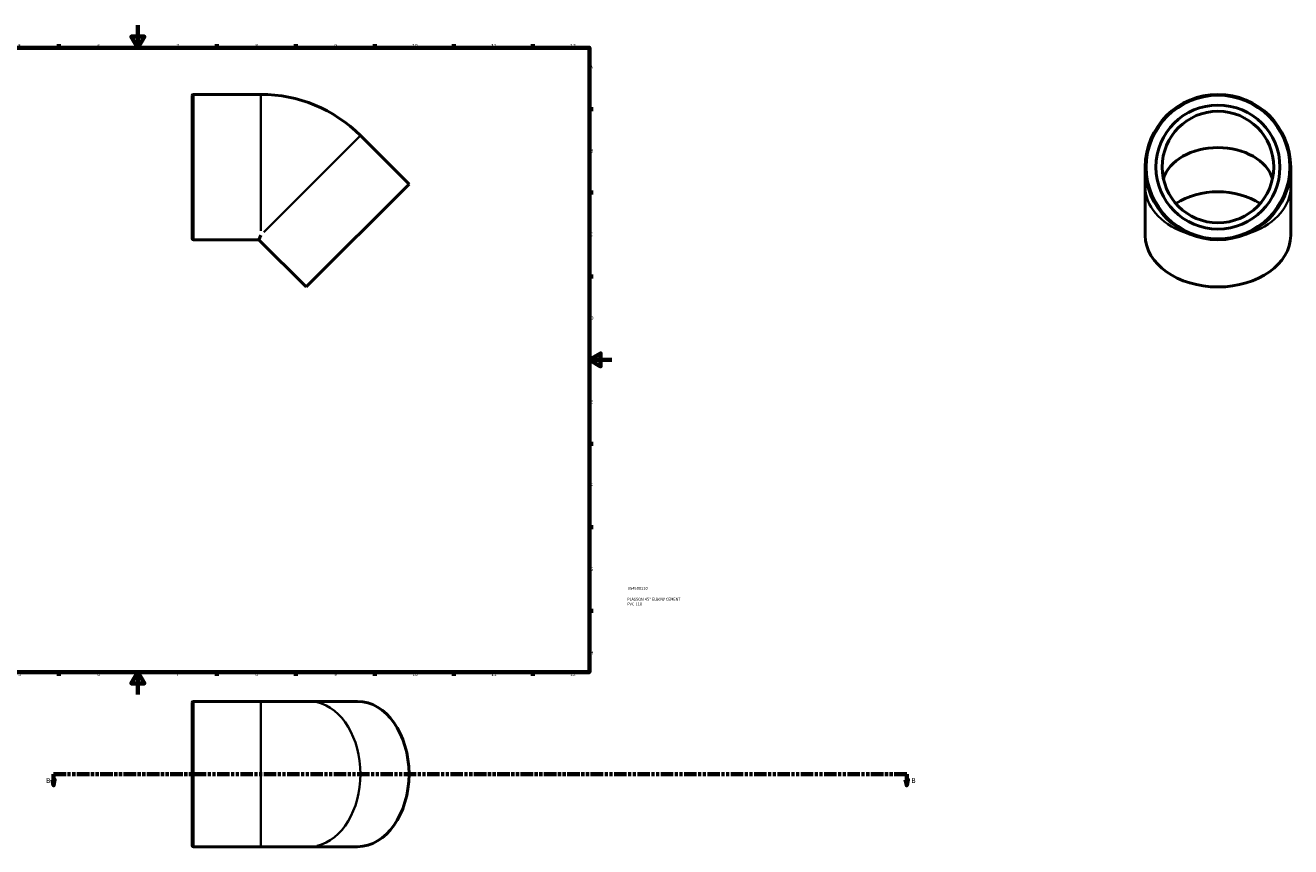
# Model space of a CAD drawing. Header units: millimetres. Extents: x -453 to 1443, y -135 to 1595.
# Tile 3 of 4: x 321 to 1443, y -135 to 594. Entities that reach past the tile are written whole.
import ezdxf

# ---------------------------------------------------------------- set-up
doc = ezdxf.new("R2010")
doc.units = ezdxf.units.MM
doc.linetypes.add('DOUBLE_DASH_CHAIN', pattern=[1.2403, 0.6614, -0.0827, 0.1654, -0.0827, 0.1654, -0.0827])
for name, color, linetype, lineweight in [('Border (ANSI)', 7, 'Continuous', 70), ('Section Line (ANSI)', 7, 'DOUBLE_DASH_CHAIN', 70), ('Title (ISO)', 7, 'Continuous', 50), ('Visible (ANSI)', 7, 'Continuous', 50), ('Visible Narrow (ANSI)', 7, 'Continuous', 35)]:
    doc.layers.add(name, color=color, linetype=linetype, lineweight=lineweight)
doc.styles.add('Label Text (ANSI)', font='tahoma.ttf')
doc.styles.add('Note Text (ANSI)', font='tahoma.ttf')
doc.styles.add('Note Text (ISO)', font='tahoma.ttf')

# ---------------------------------------------------------------- blocks, each defined once
blk = doc.blocks.new('Borders Default Border')
at = {"layer": 'Border (ANSI)'}
for p, q in [((70.1, 574), (70.1, 577.4)), ((140.2, 574), (140.2, 577.4)), ((210.2, 574), (210.2, 577.4)), ((280.3, 574), (280.3, 577.4)), ((350.4, 574), (350.4, 577.4)), ((490.6, 574), (490.6, 577.4)), ((560.7, 574), (560.7, 577.4)), ((630.8, 574), (630.8, 577.4)), ((700.8, 574), (700.8, 577.4)), ((770.9, 574), (770.9, 577.4)), ((20, 519.7), (16.6, 519.7)), ((821, 519.7), (824.4, 519.7)), ((20, 445.5), (16.6, 445.5)), ((821, 445.5), (824.4, 445.5)), ((20, 371.2), (16.6, 371.2)), ((821, 371.2), (824.4, 371.2)), ((20, 222.7), (16.6, 222.7)), ((821, 222.7), (824.4, 222.7)), ((20, 148.5), (16.6, 148.5)), ((821, 148.5), (824.4, 148.5)), ((20, 74.3), (16.6, 74.3)), ((821, 74.3), (824.4, 74.3)), ((70.1, 20), (70.1, 16.6)), ((140.2, 20), (140.2, 16.6)), ((210.2, 20), (210.2, 16.6)), ((280.3, 20), (280.3, 16.6)), ((350.4, 20), (350.4, 16.6)), ((490.6, 20), (490.6, 16.6)), ((560.7, 20), (560.7, 16.6)), ((630.8, 20), (630.8, 16.6)), ((700.8, 20), (700.8, 16.6)), ((770.9, 20), (770.9, 16.6))]:
    blk.add_line(p, q, dxfattribs=at)
at = {"layer": 'Border (ANSI)', "flags": 128}
for points in [[(420.5, 594), (420.5, 574), (414.7, 584), (426.3, 584), (420.5, 574)], [(20, 20), (20, 574), (821, 574), (821, 20), (20, 20)], [(0, 297), (20, 297), (10, 302.8), (10, 291.2), (20, 297)], [(841, 297), (821, 297), (831, 302.8), (831, 291.2), (821, 297)], [(420.5, 0), (420.5, 20), (414.7, 10), (426.3, 10), (420.5, 20)]]:
    blk.add_lwpolyline(points, dxfattribs=at)
at = {"layer": 'Border (ANSI)', "char_height": 3.05, "attachment_point": 7, "style": 'Note Text (ANSI)'}
for s, insert in [('1', (34.4, 574.4)), ('2', (104.2, 574.4)), ('3', (174.3, 574.3)), ('4', (244.2, 574.4)), ('5', (314.5, 574.3)), ('6', (384.5, 574.3)), ('7', (454.6, 574.4)), ('8', (524.6, 574.3)), ('9', (594.7, 574.3)), ('10', (664, 574.3)), ('11', (734, 574.4)), ('12', (804.1, 574.4)), ('A', (16.8, 555.4)), ('A', (821.6, 555.4)), ('B', (17.1, 481.1)), ('B', (822, 481.1)), ('C', (17, 406.8)), ('C', (821.8, 406.8)), ('D', (17, 332.6)), ('D', (821.8, 332.6)), ('E', (17.2, 258.4)), ('E', (822.1, 258.4)), ('F', (17.3, 184.1)), ('F', (822.1, 184.1)), ('G', (16.8, 109.8)), ('G', (821.7, 109.8)), ('H', (17, 35.6)), ('H', (821.8, 35.6)), ('1', (34.4, 16.6)), ('2', (104.2, 16.6)), ('3', (174.3, 16.5)), ('4', (244.2, 16.6)), ('5', (314.5, 16.5)), ('6', (384.5, 16.5)), ('7', (454.6, 16.6)), ('8', (524.6, 16.5)), ('9', (594.7, 16.5)), ('10', (664, 16.5)), ('11', (734, 16.6)), ('12', (804.1, 16.6))]:
    blk.add_mtext(s, dxfattribs=dict(at, insert=insert))
blk = doc.blocks.new('Title Blocks ISO')
at = {"layer": 'Title (ISO)', "color": 232, "true_color": 0xca0064, "style": 'Note Text (ISO)'}
for tag, p in [('PART_NUMBER_001', (34.1, 73.1)), ('DESCRIPTION_001', (33.8, 63.4)), ('DESCRIPTION_002', (33.8, 59.2))]:
    blk.add_attdef(tag, p, '', height=2.5, dxfattribs=at)
blk = doc.blocks.new('2dTransSection0')
at = {"layer": 'Section Line (ANSI)', "linetype": 'Continuous'}
for p, q in [((344.7, -75.5), (345.7, -80.5)), ((346.7, -75.5), (344.7, -75.5)), ((345.7, -70.5), (356.8, -70.5)), ((345.7, -70.5), (345.7, -75.5)), ((345.7, -75.5), (345.7, -80.5)), ((345.7, -80.5), (346.7, -75.5)), ((1091.5, -70.5), (1102.6, -70.5)), ((1101.6, -75.5), (1102.6, -80.5)), ((1103.6, -75.5), (1101.6, -75.5)), ((1102.6, -70.5), (1102.6, -75.5)), ((1102.6, -75.5), (1102.6, -80.5)), ((1102.6, -80.5), (1103.6, -75.5))]:
    blk.add_line(p, q, dxfattribs=at)
at = {"layer": 'Section Line (ANSI)', "linetype": 'DOUBLE_DASH_CHAIN', "ltscale": 16.702276}
blk.add_line((345.7, -70.5), (1102.6, -70.5), dxfattribs=at)
at = {"layer": 'Section Line (ANSI)', "linetype": 'Continuous', "flags": 128}
for points in [[(344.7, -75.5), (345.7, -80.5), (346.7, -75.5), (344.7, -75.5)], [(1101.6, -75.5), (1102.6, -80.5), (1103.6, -75.5), (1101.6, -75.5)]]:
    blk.add_lwpolyline(points, dxfattribs=at)
at = {"layer": 'Section Line (ANSI)'}
for points in [[(344.7, -75.5), (345.7, -80.5), (346.7, -75.5), (344.7, -75.5)], [(1101.6, -75.5), (1102.6, -80.5), (1103.6, -75.5), (1101.6, -75.5)]]:
    blk.add_solid(points, dxfattribs=at)
at = {"layer": 'Section Line (ANSI)', "char_height": 4.57, "attachment_point": 7, "style": 'Label Text (ANSI)'}
for insert in [(339, -78.5), (1106.6, -78.5)]:
    blk.add_mtext('B', dxfattribs=dict(at, insert=insert))

msp = doc.modelspace()

# ---------------------------------------------------------------- linework, layer by layer
at = {"layer": 'Visible (ANSI)'}
for p, q in [((468.632, 404.798), (468.632, 531.598)), ((469.732, 532.698), (529.632, 532.698)), ((661.051, 452.995), (617.918, 496.128)), ((1314.149, 468.198), (1314.149, 450.52)), ((1443.149, 450.52), (1443.149, 468.198)), ((661.051, 452.995), (569.835, 361.778)), ((1314.149, 407.386), (1314.149, 450.52)), ((1443.149, 407.386), (1443.149, 450.52)), ((529.632, 407.842), (527.915, 403.698)), ((469.732, 403.698), (527.915, 403.698)), ((569.835, 361.778), (527.915, 403.698)), ((468.632, -133.871), (468.632, -7.071)), ((469.732, -5.971), (529.632, -5.971)), ((572.31, -5.971), (529.632, -5.971)), ((615.443, -5.971), (572.31, -5.971)), ((469.732, -134.971), (529.632, -134.971)), ((529.632, -134.971), (572.31, -134.971)), ((615.443, -134.971), (572.31, -134.971))]:
    msp.add_line(p, q, dxfattribs=at)
for radius in [64.5, 55, 49.5]:
    msp.add_circle((1378.649, 468.198), radius, dxfattribs=at)
for centre, radius, start, end in [((469.732, 531.598), 1.1, 90, 180), ((529.632, 407.842), 124.855, 45, 90), ((469.732, 404.798), 1.1, 180, 270), ((469.732, -7.071), 1.1, 90, 180), ((469.732, -133.871), 1.1, 180, 270)]:
    msp.add_arc(centre, radius, start, end, dxfattribs=at)
for centre, major_axis, start_param, end_param in [((1378.649, 450.52), (49.5, 0), 0.21075553, 2.93083713), ((1378.649, 407.386), (-55, 0), 3.96283628, 5.46194168), ((1378.649, 407.386), (-64.5, 0), 0, 3.14159265), ((615.443, -70.471), (0, -64.5), 0, 3.14159265)]:
    msp.add_ellipse(centre, major_axis=major_axis, ratio=0.70710678, start_param=start_param, end_param=end_param, dxfattribs=at)
at = {"layer": 'Visible Narrow (ANSI)'}
for p, q in [((469.732, 531.903), (469.732, 404.492)), ((529.632, 411.578), (529.632, 532.075)), ((617.478, 495.688), (532.273, 410.484)), ((469.732, -6.765), (469.732, -134.177)), ((529.632, -134.177), (529.632, -6.765))]:
    msp.add_line(p, q, dxfattribs=at)
msp.add_circle((1378.649, 468.198), 63.4, dxfattribs=at)
for centre, major_axis, start_param, end_param in [((1378.649, 450.52), (-64.5, 0), 0.06051781, 1.1498384), ((1378.649, 450.52), (64.5, 0), 5.13334691, 6.2226675), ((572.31, -70.471), (0, -64.5), 0.15707963, 2.98451302)]:
    msp.add_ellipse(centre, major_axis=major_axis, ratio=0.70710678, start_param=start_param, end_param=end_param, dxfattribs=at)

# ---------------------------------------------------------------- block references
msp.add_blockref('Borders Default Border', (0, 0))
msp.add_blockref('Title Blocks ISO', (821, 20)).add_auto_attribs({'PART_NUMBER_001': '054500110', 'DESCRIPTION_001': 'PLASSON 45° ELBOW CEMENT', 'DESCRIPTION_002': 'PVC 110'})
at = {"layer": 'Section Line (ANSI)'}
msp.add_blockref('2dTransSection0', (0, 0), dxfattribs=at)

doc.saveas('drawing.dxf')
